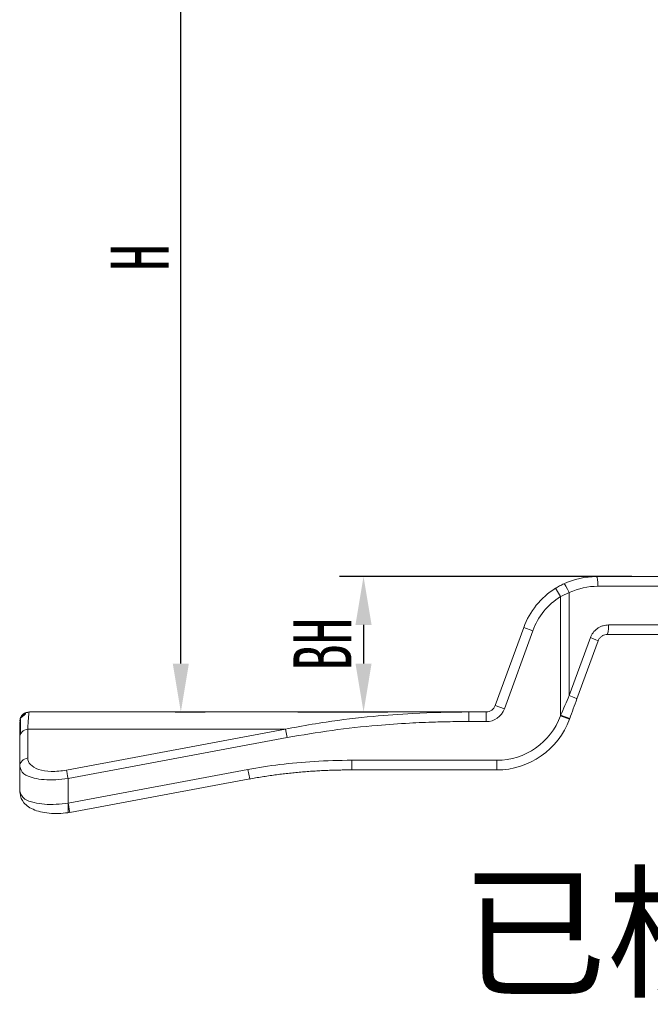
# Model space of a CAD drawing. Header units: millimetres. Extents: x 3200 to 3466, y 1314 to 1542.
# Tile 3 of 13: x 3247 to 3280, y 1408 to 1459. Entities that reach past the tile are written whole.
import ezdxf

# ---------------------------------------------------------------- set-up
doc = ezdxf.new("R2010")
doc.units = ezdxf.units.MM
doc.layers.get('Defpoints').update_dxf_attribs({"lineweight": 18})
doc.layers.add('10', color=7, linetype='Continuous', lineweight=18)
doc.layers.add('尺寸线层', color=3, linetype='Continuous', lineweight=18)
doc.styles.get("Standard").update_dxf_attribs({"font": 'arial.ttf'})
doc.styles.add('标准', font='txt', dxfattribs={"width": 0.667})
doc.dimstyles.new('对齐', dxfattribs={"dimtxt": 3, "dimasz": 2.5, "dimexe": 1.25, "dimexo": 0.625, "dimtad": 1, "dimdsep": 46, "dimtxsty": '标准', "dimcen": 2.5, "dimdle": 5, "dimclrd": 3, "dimclre": 3, "dimclrt": 3, "dimadec": 0, "dimazin": 0, "dimtfac": 1, "dimtmove": 0, "dimatfit": 3, "dimfxl": 1, "dimtolj": 1, "dimarcsym": 0})

# ---------------------------------------------------------------- blocks, each defined once
blk = doc.blocks.new('*D5')
at = {"layer": 'Defpoints', "color": 0, "transparency": 16777216}
for p in [(3279.493, 1430.338), (3260.979, 1423.338), (3265, 1423.338)]:
    blk.add_point(p, dxfattribs=at)
at = {"layer": '尺寸线层', "color": 3, "linetype": 'Continuous', "lineweight": -2, "transparency": 16777216}
for p, q in [((3278.868, 1430.338), (3263.75, 1430.338)), ((3265, 1427.838), (3265, 1425.838)), ((3261.604, 1423.338), (3266.25, 1423.338))]:
    blk.add_line(p, q, dxfattribs=at)
at = {"layer": '尺寸线层', "color": 3, "transparency": 16777216}
for points in [[(3264.583, 1427.838), (3265.416, 1427.838), (3265, 1430.338)], [(3264.583, 1425.838), (3265.416, 1425.838), (3265, 1423.338)]]:
    blk.add_solid(points, dxfattribs=at)
at = {"layer": '尺寸线层', "color": 3, "transparency": 16777216, "insert": (3262.875, 1426.838), "char_height": 3, "width": 6, "attachment_point": 5, "rotation": 90, "style": '标准'}
blk.add_mtext('\\A1;BH', dxfattribs=at)
blk = doc.blocks.new('*D13')
at = {"layer": 'Defpoints', "color": 0, "transparency": 16777216}
for p in [(3255.559, 1470.338), (3278.31, 1470.338), (3254.638, 1423.338)]:
    blk.add_point(p, dxfattribs=at)
at = {"layer": '尺寸线层', "color": 3, "linetype": 'Continuous', "lineweight": -2, "transparency": 16777216}
for p, q in [((3277.685, 1470.338), (3254.309, 1470.338)), ((3255.559, 1425.838), (3255.559, 1467.838)), ((3255.263, 1423.338), (3256.809, 1423.338))]:
    blk.add_line(p, q, dxfattribs=at)
at = {"layer": '尺寸线层', "color": 3, "transparency": 16777216}
for points in [[(3255.142, 1467.838), (3255.975, 1467.838), (3255.559, 1470.338)], [(3255.142, 1425.838), (3255.975, 1425.838), (3255.559, 1423.338)]]:
    blk.add_solid(points, dxfattribs=at)
at = {"layer": '尺寸线层', "color": 3, "transparency": 16777216, "insert": (3253.434, 1446.838), "char_height": 3, "width": 6, "attachment_point": 5, "rotation": 90, "style": '标准', "bg_fill": 3, "box_fill_scale": 1.1, "bg_fill_color": 256, "bg_fill_true_color": 13158600, "bg_fill_transparency": 0}
blk.add_mtext('\\A1;H', dxfattribs=at)

msp = doc.modelspace()

# ---------------------------------------------------------------- linework, layer by layer
at = {"layer": '10', "color": 0, "linetype": 'Continuous'}
for p, q in [((3284.512, 1430.338), (3277.035, 1430.338)), ((3275.183, 1429.307), (3274.918, 1429.731)), ((3271.807, 1423.667), (3273.277, 1427.706)), ((3277.585, 1427.338), (3284.512, 1427.338)), ((3276.025, 1424.015), (3277.115, 1427.009)), ((3247.775, 1423.338), (3247.757, 1423.338)), ((3270.442, 1423.338), (3247.775, 1423.338)), ((3271.337, 1423.338), (3270.436, 1423.338)), ((3271.337, 1423.338), (3270.442, 1423.338)), ((3270.442, 1422.838), (3270.442, 1423.338)), ((3247.235, 1422.81), (3247.235, 1422.013)), ((3275.654, 1422.994), (3275.184, 1423.165)), ((3275.652, 1422.991), (3275.645, 1422.97)), ((3261.051, 1422.013), (3260.969, 1422.454)), ((3247.235, 1422.013), (3247.235, 1420.516)), ((3264.396, 1420.838), (3264.396, 1420.338)), ((3247.235, 1419.247), (3247.235, 1420.516)), ((3264.423, 1420.338), (3264.156, 1420.338)), ((3264.156, 1420.338), (3264.396, 1420.338)), ((3270.442, 1420.338), (3264.396, 1420.338)), ((3271.886, 1420.338), (3270.442, 1420.338)), ((3247.235, 1419.838), (3247.235, 1419.831)), ((3247.235, 1419.744), (3247.235, 1419.366)), ((3249.827, 1418.132), (3259.122, 1419.875)), ((3247.235, 1419.366), (3247.235, 1419.248))]:
    msp.add_line(p, q, dxfattribs=at)
at = {"layer": '10', "color": 0, "linetype": 'Continuous', "lineweight": 5}
for p, q in [((3284.586, 1429.838), (3277.11, 1429.838)), ((3275.183, 1423.138), (3275.183, 1429.307)), ((3275.63, 1429.51), (3275.63, 1424.186)), ((3277.659, 1427.838), (3284.586, 1427.838)), ((3272.276, 1423.496), (3273.747, 1427.535)), ((3273.747, 1427.535), (3273.277, 1427.706)), ((3276.72, 1427.18), (3275.63, 1424.186)), ((3271.337, 1422.838), (3271.337, 1423.338)), ((3271.807, 1423.667), (3272.276, 1423.496)), ((3271.337, 1422.838), (3270.442, 1422.838)), ((3275.183, 1423.162), (3275.175, 1423.141)), ((3275.175, 1423.141), (3275.645, 1422.97)), ((3247.652, 1422.454), (3260.969, 1422.454)), ((3247.652, 1422.454), (3247.652, 1420.957)), ((3260.969, 1422.454), (3249.652, 1420.332)), ((3249.735, 1419.891), (3261.051, 1422.013)), ((3264.396, 1420.838), (3270.442, 1420.838)), ((3270.442, 1420.838), (3271.886, 1420.838)), ((3271.886, 1420.338), (3271.886, 1420.838)), ((3259.03, 1420.366), (3249.735, 1418.623)), ((3259.121, 1419.875), (3259.03, 1420.366)), ((3249.735, 1419.891), (3249.735, 1418.131))]:
    msp.add_line(p, q, dxfattribs=at)
at = {"layer": '10', "color": 0, "linetype": 'Continuous'}
for centre, radius, start, end in [((3277.035, 1426.338), 4, 121.9648, 160), ((3271.337, 1423.838), 0.5, 270, 340), ((3271.886, 1424.338), 4, 270, 340)]:
    msp.add_arc(centre, radius, start, end, dxfattribs=at)
at = {"layer": '10', "color": 0, "linetype": 'Continuous', "lineweight": 5}
for centre, radius, start, end in [((3277.035, 1426.338), 3.5, 121.9635, 160), ((3271.337, 1423.838), 1, 270, 340), ((3271.886, 1424.338), 3.5, 270.0006, 340)]:
    msp.add_arc(centre, radius, start, end, dxfattribs=at)
at = {"layer": '10', "color": 0, "linetype": 'Continuous'}
for centre, major_axis, ratio, start_param, end_param in [((3277.11, 1426.264), (0, -3.574), 0.988828, 3.141547, 3.573677), ((3276.645, 1427.18), (0.47, -0.171), 0.05149, 0, 1.430261), ((3275.555, 1424.186), (-0.47, 0.171), 0.051406, 3.141594, 4.571858), ((3275.658, 1422.993), (-7.225, -19.852), 0.000201, 4.660961, 4.712557), ((3247.735, 1422.013), (0.5, 0), 0.894427, 1.736955, 3.141593), ((3247.735, 1420.516), (-0.5, 0), 0.894427, 4.878548, 6.283185), ((3247.735, 1419.248), (-0.5, 0), 0.894427, 0, 0.297074)]:
    msp.add_ellipse(centre, major_axis=major_axis, ratio=ratio, start_param=start_param, end_param=end_param, dxfattribs=at)
for points, degree in [([(3277.035, 1430.338), (3276.454, 1430.338), (3275.872, 1430.209), (3275.344, 1429.963)], 3), ([(3275.63, 1429.51), (3275.58, 1429.49), (3275.481, 1429.449), (3275.332, 1429.382), (3275.232, 1429.333), (3275.183, 1429.307)], 3), ([(3247.551, 1423.248), (3247.269, 1423.021)], 1), ([(3247.734, 1423.338), (3247.726, 1423.324), (3247.718, 1423.31), (3247.711, 1423.268)], 3), ([(3247.757, 1423.338), (3247.75, 1423.338), (3247.742, 1423.338), (3247.734, 1423.338)], 3), ([(3247.27, 1422.971), (3247.27, 1422.808), (3247.269, 1422.176)], 2), ([(3259.03, 1420.366), (3259.557, 1420.465), (3260.656, 1420.634), (3262.437, 1420.797), (3263.727, 1420.838), (3264.396, 1420.838)], 3), ([(3259.091, 1419.869), (3261.738, 1420.35), (3264.396, 1420.338)], 2)]:
    msp.add_open_spline(points, degree=degree, dxfattribs=at)
at = {"layer": '10', "color": 0, "linetype": 'Continuous', "lineweight": 5}
for points in [[(3277.035, 1430.338), (3277.074, 1430.338), (3277.11, 1430.1), (3277.11, 1429.838)], [(3275.344, 1429.963), (3275.345, 1429.963), (3275.346, 1429.963), (3275.348, 1429.964)], [(3275.63, 1429.51), (3275.509, 1429.775), (3275.391, 1429.965), (3275.348, 1429.963)], [(3277.659, 1427.838), (3277.659, 1427.576), (3277.624, 1427.338), (3277.585, 1427.338)], [(3275.63, 1424.186), (3275.481, 1423.845), (3275.332, 1423.503), (3275.183, 1423.162)], [(3260.969, 1422.454), (3261.184, 1422.493), (3261.4, 1422.533), (3261.615, 1422.571)], [(3249.652, 1420.332), (3249.667, 1420.251), (3249.7, 1420.073), (3249.735, 1419.891)], [(3249.735, 1418.623), (3249.78, 1418.38), (3249.818, 1418.178), (3249.824, 1418.145)]]:
    msp.add_open_spline(points, degree=3, dxfattribs=at)
at = {"layer": '10', "color": 0, "linetype": 'Continuous'}
for points, knots in [([(3275.344, 1429.963), (3275.31, 1429.947), (3275.202, 1429.895), (3275.06, 1429.818), (3274.953, 1429.754), (3274.918, 1429.731)], [0, 0, 0, 0, 0.1141906, 0.3602773, 0.4849211, 0.4849211, 0.4849211, 0.4849211]), ([(3277.115, 1427.009), (3277.115, 1427.009), (3277.131, 1427.053), (3277.176, 1427.137), (3277.276, 1427.239), (3277.4, 1427.31), (3277.508, 1427.335), (3277.57, 1427.338), (3277.585, 1427.338)], [0, 0, 0, 0, 0.0004291, 0.1403254, 0.2811307, 0.4229507, 0.5660027, 0.6103847, 0.6103847, 0.6103847, 0.6103847]), ([(3247.734, 1423.338), (3247.679, 1423.332), (3247.556, 1423.32), (3247.392, 1423.218), (3247.262, 1423.05), (3247.244, 1422.911), (3247.235, 1422.838)], [0, 0, 0, 0, 0.1657598, 0.36768, 0.5645787, 0.7829316, 0.7829316, 0.7829316, 0.7829316]), ([(3247.739, 1423.324), (3247.707, 1423.324), (3247.644, 1423.319), (3247.55, 1423.292), (3247.458, 1423.245), (3247.405, 1423.202), (3247.38, 1423.177)], [0, 0, 0, 0, 0.0925198, 0.1907123, 0.2930798, 0.3976582, 0.3976582, 0.3976582, 0.3976582]), ([(3261.615, 1422.571), (3262.097, 1422.658), (3263.386, 1422.881), (3265.364, 1423.109), (3267.826, 1423.299), (3269.475, 1423.323), (3270.442, 1423.338)], [0, 0, 0, 0, 1.468054, 3.922947, 5.971707, 8.871851, 8.871851, 8.871851, 8.871851]), ([(3261.051, 1422.013), (3261.828, 1422.145), (3263.379, 1422.411), (3265.492, 1422.634), (3267.27, 1422.761), (3268.606, 1422.819), (3269.629, 1422.839), (3270.206, 1422.838), (3270.442, 1422.838)], [0, 0, 0, 0, 2.36179, 4.720312, 6.371752, 7.708861, 8.731968, 9.440466, 9.440466, 9.440466, 9.440466]), ([(3249.735, 1419.891), (3249.519, 1419.865), (3249.089, 1419.814), (3248.481, 1419.825), (3247.886, 1419.915), (3247.354, 1420.138), (3247.277, 1420.383), (3247.235, 1420.516)], [0, 0, 0, 0, 0.449979, 0.896871, 1.345933, 2.004347, 2.779335, 2.779335, 2.779335, 2.779335]), ([(3247.256, 1419.131), (3247.262, 1418.947), (3247.362, 1418.701), (3247.677, 1418.424), (3248.003, 1418.257), (3248.407, 1418.141), (3248.867, 1418.082), (3249.359, 1418.083), (3249.684, 1418.121), (3249.847, 1418.148)], [0, 0, 0, 0, 0.769277, 1.157658, 1.546776, 1.93522, 2.320884, 2.701352, 3.074837, 3.074837, 3.074837, 3.074837])]:
    msp.add_open_spline(points, degree=3, knots=knots, dxfattribs=at)
at = {"layer": '10', "color": 0, "linetype": 'Continuous', "lineweight": 5}
for points, knots in [([(3277.659, 1427.838), (3277.566, 1427.831), (3277.442, 1427.822), (3277.3, 1427.772), (3277.224, 1427.741), (3277.153, 1427.703), (3277.021, 1427.615), (3276.846, 1427.455), (3276.761, 1427.269), (3276.72, 1427.18)], [0, 0, 0, 0, 0.280649, 0.373171, 0.451732, 0.526982, 0.614213, 0.928742, 1.220451, 1.220451, 1.220451, 1.220451]), ([(3247.711, 1423.268), (3247.71, 1423.266), (3247.704, 1423.23), (3247.69, 1423.109), (3247.671, 1422.851), (3247.658, 1422.581), (3247.652, 1422.454)], [0, 0, 0, 0, 0.0189474, 0.2567153, 0.5520859, 0.8169007, 0.8169007, 0.8169007, 0.8169007]), ([(3249.652, 1420.332), (3249.385, 1420.282), (3248.843, 1420.235), (3247.938, 1420.381), (3247.652, 1420.711), (3247.652, 1420.957)], [0, 0, 0, 0, 0.577321, 1.154642, 2.309283, 2.309283, 2.309283, 2.309283]), ([(3249.735, 1418.623), (3249.526, 1418.598), (3249.102, 1418.546), (3248.491, 1418.555), (3247.92, 1418.644), (3247.371, 1418.852), (3247.285, 1419.1), (3247.235, 1419.248)], [0, 0, 0, 0, 0.436309, 0.885895, 1.347172, 1.922915, 2.778488, 2.778488, 2.778488, 2.778488])]:
    msp.add_open_spline(points, degree=3, knots=knots, dxfattribs=at)

# ---------------------------------------------------------------- texts
at = {"layer": 'Defpoints', "color": 1, "insert": (3291.556, 1411.599), "char_height": 5.51181, "attachment_point": 5}
msp.add_mtext_dynamic_manual_height_columns('{\\fSimSun|b0|i0|c134|p34;已核验\\H0.5461x;2025.12.27}', width=43.48818, gutter_width=1, heights=[44.644], dxfattribs=at)

# ---------------------------------------------------------------- dimensions: what is measured, and where the dimension line sits
at = {"layer": '尺寸线层'}
dim = msp.add_linear_dim(base=(3265, 1423.338), p1=(3279.493, 1430.338), p2=(3260.979, 1423.338), angle=90, text='BH', dimstyle='对齐', override={"dimsah": 1}, dxfattribs=at)
dim.commit()
dim.dimension.update_dxf_attribs({"geometry": '*D5', "text_midpoint": (3262.875, 1426.838)})

# ---------------------------------------------------------------- next in the draw order: dimensions: what is measured, and where the dimension line sits
dim = msp.add_linear_dim(base=(3255.559, 1470.338), p1=(3254.638, 1423.338), p2=(3278.31, 1470.338), angle=270, text='H', dimstyle='对齐', override={"dimsah": 1, "dimtfill": 1, "dimarcsym": 1}, dxfattribs=at)
dim.commit()
dim.dimension.update_dxf_attribs({"geometry": '*D13', "text_midpoint": (3253.434, 1446.838)})

doc.saveas('drawing.dxf')
